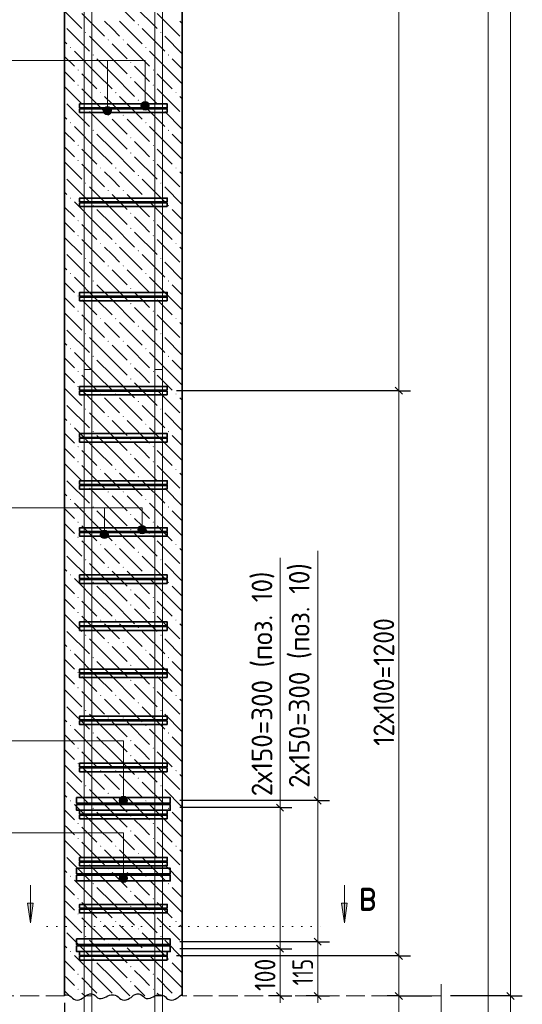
# Model space of a CAD drawing. Header units: millimetres. Extents: x 0 to 59400, y 0 to 42000.
# Tile 3 of 29: x 5811 to 11150, y 5406 to 15861. Entities that reach past the tile are written whole.
import ezdxf

# ---------------------------------------------------------------- set-up
doc = ezdxf.new("R2010")
doc.units = ezdxf.units.MM
for name, pattern in [('______2', [270, 200, -70]), ('______5', [1100, 800, -100, 100, -100]), ('______9', [100, 0, -100])]:
    doc.linetypes.add(name, pattern=pattern)
for name, color, linetype, lineweight in [('S1 Продольная арматура', 52, 'Continuous', 25), ('S2 ДОП Продольная арматура', 52, 'Continuous', 25), ('Standard', 7, 'Continuous', 25), ('ЖБ Перекрытие верхний уровень', 7, 'Continuous', 18), ('Позиционная метка линия выноска', 7, 'Continuous', 13), ('Примечания', 7, 'Continuous', 13), ('Размерная выноска', 7, 'Continuous', 13), ('Размерная линия_ общее', 7, 'Continuous', 13), ('Узлы символ', 7, 'Continuous', 25), ('Хомут', 52, 'Continuous', 25)]:
    doc.layers.add(name, color=color, linetype=linetype, lineweight=lineweight)
doc.layers.add('ЖБ Пилон', color=7, linetype='______2', lineweight=13, true_color=0xa0a0a0)
doc.layers.add('Оси', color=7, linetype='______5', lineweight=13, true_color=0x656565)
doc.styles.add('ISOCPEUR', font='txt')

msp = doc.modelspace()

# ---------------------------------------------------------------- hatches: boundary and pattern name
at = {"layer": 'ЖБ Пилон', "linetype": 'Continuous', "lineweight": 18, "transparency": 33554687}
for points in [[(7065, 15806), (7072, 15813), (7078, 15806), (7072, 15800)], [(6505, 15726), (6512, 15733), (6518, 15726), (6512, 15720)], [(7305, 15726), (7312, 15733), (7318, 15726), (7312, 15720)], [(6745, 15646), (6752, 15653), (6758, 15646), (6752, 15640)], [(6905, 15646), (6912, 15653), (6918, 15646), (6912, 15640)], [(6345, 15566), (6352, 15573), (6358, 15566), (6352, 15560)], [(6585, 15486), (6592, 15493), (6598, 15486), (6592, 15480)], [(7145, 15566), (7152, 15573), (7158, 15566), (7152, 15560)], [(7385, 15486), (7392, 15493), (7398, 15486), (7392, 15480)], [(6985, 15406), (6992, 15413), (6998, 15406), (6992, 15400)], [(6425, 15326), (6432, 15333), (6438, 15326), (6432, 15320)], [(7225, 15326), (7232, 15333), (7238, 15326), (7232, 15320)], [(6425, 15166), (6432, 15173), (6438, 15166), (6432, 15160)], [(6985, 15246), (6992, 15253), (6998, 15246), (6992, 15240)], [(7225, 15166), (7232, 15173), (7238, 15166), (7232, 15160)], [(6665, 15086), (6672, 15093), (6678, 15086), (6672, 15080)], [(6825, 15086), (6832, 15093), (6838, 15086), (6832, 15080)], [(7465, 15086), (7472, 15093), (7478, 15086), (7472, 15080)], [(7065, 15006), (7072, 15013), (7078, 15006), (7072, 15000)], [(6505, 14926), (6512, 14933), (6518, 14926), (6512, 14920)], [(6745, 14846), (6752, 14853), (6758, 14846), (6752, 14840)], [(6905, 14846), (6912, 14853), (6918, 14846), (6912, 14840)], [(7305, 14926), (7312, 14933), (7318, 14926), (7312, 14920)], [(6345, 14766), (6352, 14773), (6358, 14766), (6352, 14760)], [(7145, 14766), (7152, 14773), (7158, 14766), (7152, 14760)], [(6585, 14686), (6592, 14693), (6598, 14686), (6592, 14680)], [(7385, 14686), (7392, 14693), (7398, 14686), (7392, 14680)], [(6425, 14526), (6432, 14533), (6438, 14526), (6432, 14520)], [(6985, 14606), (6992, 14613), (6998, 14606), (6992, 14600)], [(7225, 14526), (7232, 14533), (7238, 14526), (7232, 14520)], [(6985, 14446), (6992, 14453), (6998, 14446), (6992, 14440)], [(6425, 14366), (6432, 14373), (6438, 14366), (6432, 14360)], [(7225, 14366), (7232, 14373), (7238, 14366), (7232, 14360)], [(6665, 14286), (6672, 14293), (6678, 14286), (6672, 14280)], [(6825, 14286), (6832, 14293), (6838, 14286), (6832, 14280)], [(7465, 14286), (7472, 14293), (7478, 14286), (7472, 14280)], [(6505, 14126), (6512, 14133), (6518, 14126), (6512, 14120)], [(7065, 14206), (7072, 14213), (7078, 14206), (7072, 14200)], [(7305, 14126), (7312, 14133), (7318, 14126), (7312, 14120)], [(6745, 14046), (6752, 14053), (6758, 14046), (6752, 14040)], [(6905, 14046), (6912, 14053), (6918, 14046), (6912, 14040)], [(6345, 13966), (6352, 13973), (6358, 13966), (6352, 13960)], [(7145, 13966), (7152, 13973), (7158, 13966), (7152, 13960)], [(6585, 13886), (6592, 13893), (6598, 13886), (6592, 13880)], [(6985, 13806), (6992, 13813), (6998, 13806), (6992, 13800)], [(7385, 13886), (7392, 13893), (7398, 13886), (7392, 13880)], [(6425, 13726), (6432, 13733), (6438, 13726), (6432, 13720)], [(7225, 13726), (7232, 13733), (7238, 13726), (7232, 13720)], [(6985, 13646), (6992, 13653), (6998, 13646), (6992, 13640)], [(6425, 13566), (6432, 13573), (6438, 13566), (6432, 13560)], [(6665, 13486), (6672, 13493), (6678, 13486), (6672, 13480)], [(6825, 13486), (6832, 13493), (6838, 13486), (6832, 13480)], [(7225, 13566), (7232, 13573), (7238, 13566), (7232, 13560)], [(7465, 13486), (7472, 13493), (7478, 13486), (7472, 13480)], [(7065, 13406), (7072, 13413), (7078, 13406), (7072, 13400)], [(6505, 13326), (6512, 13333), (6518, 13326), (6512, 13320)], [(7305, 13326), (7312, 13333), (7318, 13326), (7312, 13320)], [(6745, 13246), (6752, 13253), (6758, 13246), (6752, 13240)], [(6905, 13246), (6912, 13253), (6918, 13246), (6912, 13240)], [(6345, 13166), (6352, 13173), (6358, 13166), (6352, 13160)], [(6585, 13086), (6592, 13093), (6598, 13086), (6592, 13080)], [(7145, 13166), (7152, 13173), (7158, 13166), (7152, 13160)], [(7385, 13086), (7392, 13093), (7398, 13086), (7392, 13080)], [(6985, 13006), (6992, 13013), (6998, 13006), (6992, 13000)], [(6425, 12926), (6432, 12933), (6438, 12926), (6432, 12920)], [(7225, 12926), (7232, 12933), (7238, 12926), (7232, 12920)], [(6425, 12766), (6432, 12773), (6438, 12766), (6432, 12760)], [(6985, 12846), (6992, 12853), (6998, 12846), (6992, 12840)], [(7225, 12766), (7232, 12773), (7238, 12766), (7232, 12760)], [(6665, 12686), (6672, 12693), (6678, 12686), (6672, 12680)], [(6825, 12686), (6832, 12693), (6838, 12686), (6832, 12680)], [(7465, 12686), (7472, 12693), (7478, 12686), (7472, 12680)], [(7065, 12606), (7072, 12613), (7078, 12606), (7072, 12600)], [(6505, 12526), (6512, 12533), (6518, 12526), (6512, 12520)], [(6745, 12446), (6752, 12453), (6758, 12446), (6752, 12440)], [(6905, 12446), (6912, 12453), (6918, 12446), (6912, 12440)], [(7305, 12526), (7312, 12533), (7318, 12526), (7312, 12520)], [(6345, 12366), (6352, 12373), (6358, 12366), (6352, 12360)], [(7145, 12366), (7152, 12373), (7158, 12366), (7152, 12360)], [(6585, 12286), (6592, 12293), (6598, 12286), (6592, 12280)], [(7385, 12286), (7392, 12293), (7398, 12286), (7392, 12280)], [(6425, 12126), (6432, 12133), (6438, 12126), (6432, 12120)], [(6985, 12206), (6992, 12213), (6998, 12206), (6992, 12200)], [(7225, 12126), (7232, 12133), (7238, 12126), (7232, 12120)], [(6985, 12046), (6992, 12053), (6998, 12046), (6992, 12040)], [(6425, 11966), (6432, 11973), (6438, 11966), (6432, 11960)], [(7225, 11966), (7232, 11973), (7238, 11966), (7232, 11960)], [(6665, 11886), (6672, 11893), (6678, 11886), (6672, 11880)], [(6825, 11886), (6832, 11893), (6838, 11886), (6832, 11880)], [(7465, 11886), (7472, 11893), (7478, 11886), (7472, 11880)], [(6505, 11726), (6512, 11733), (6518, 11726), (6512, 11720)], [(7065, 11806), (7072, 11813), (7078, 11806), (7072, 11800)], [(7305, 11726), (7312, 11733), (7318, 11726), (7312, 11720)], [(6745, 11646), (6752, 11653), (6758, 11646), (6752, 11640)], [(6905, 11646), (6912, 11653), (6918, 11646), (6912, 11640)], [(6345, 11566), (6352, 11573), (6358, 11566), (6352, 11560)], [(7145, 11566), (7152, 11573), (7158, 11566), (7152, 11560)], [(6585, 11486), (6592, 11493), (6598, 11486), (6592, 11480)], [(6985, 11406), (6992, 11413), (6998, 11406), (6992, 11400)], [(7385, 11486), (7392, 11493), (7398, 11486), (7392, 11480)], [(6425, 11326), (6432, 11333), (6438, 11326), (6432, 11320)], [(7225, 11326), (7232, 11333), (7238, 11326), (7232, 11320)], [(6985, 11246), (6992, 11253), (6998, 11246), (6992, 11240)], [(6425, 11166), (6432, 11173), (6438, 11166), (6432, 11160)], [(6665, 11086), (6672, 11093), (6678, 11086), (6672, 11080)], [(6825, 11086), (6832, 11093), (6838, 11086), (6832, 11080)], [(7225, 11166), (7232, 11173), (7238, 11166), (7232, 11160)], [(7465, 11086), (7472, 11093), (7478, 11086), (7472, 11080)], [(7065, 11006), (7072, 11013), (7078, 11006), (7072, 11000)], [(6505, 10926), (6512, 10933), (6518, 10926), (6512, 10920)], [(7305, 10926), (7312, 10933), (7318, 10926), (7312, 10920)], [(6345, 10766), (6352, 10773), (6358, 10766), (6352, 10760)], [(6745, 10846), (6752, 10853), (6758, 10846), (6752, 10840)], [(6905, 10846), (6912, 10853), (6918, 10846), (6912, 10840)], [(7145, 10766), (7152, 10773), (7158, 10766), (7152, 10760)], [(6585, 10686), (6592, 10693), (6598, 10686), (6592, 10680)], [(7385, 10686), (7392, 10693), (7398, 10686), (7392, 10680)], [(6985, 10606), (6992, 10613), (6998, 10606), (6992, 10600)], [(6425, 10526), (6432, 10533), (6438, 10526), (6432, 10520)], [(7225, 10526), (7232, 10533), (7238, 10526), (7232, 10520)], [(6425, 10366), (6432, 10373), (6438, 10366), (6432, 10360)], [(6985, 10446), (6992, 10453), (6998, 10446), (6992, 10440)], [(7225, 10366), (7232, 10373), (7238, 10366), (7232, 10360)], [(6665, 10286), (6672, 10293), (6678, 10286), (6672, 10280)], [(6825, 10286), (6832, 10293), (6838, 10286), (6832, 10280)], [(7465, 10286), (7472, 10293), (7478, 10286), (7472, 10280)], [(7065, 10206), (7072, 10213), (7078, 10206), (7072, 10200)], [(6505, 10126), (6512, 10133), (6518, 10126), (6512, 10120)], [(6745, 10046), (6752, 10053), (6758, 10046), (6752, 10040)], [(6905, 10046), (6912, 10053), (6918, 10046), (6912, 10040)], [(7305, 10126), (7312, 10133), (7318, 10126), (7312, 10120)], [(6345, 9966), (6352, 9973), (6358, 9966), (6352, 9960)], [(7145, 9966), (7152, 9973), (7158, 9966), (7152, 9960)], [(6585, 9886), (6592, 9893), (6598, 9886), (6592, 9880)], [(7385, 9886), (7392, 9893), (7398, 9886), (7392, 9880)], [(6425, 9726), (6432, 9733), (6438, 9726), (6432, 9720)], [(6985, 9806), (6992, 9813), (6998, 9806), (6992, 9800)], [(7225, 9726), (7232, 9733), (7238, 9726), (7232, 9720)], [(6985, 9646), (6992, 9653), (6998, 9646), (6992, 9640)], [(6425, 9566), (6432, 9573), (6438, 9566), (6432, 9560)], [(7225, 9566), (7232, 9573), (7238, 9566), (7232, 9560)], [(6665, 9486), (6672, 9493), (6678, 9486), (6672, 9480)], [(6825, 9486), (6832, 9493), (6838, 9486), (6832, 9480)], [(7065, 9406), (7072, 9413), (7078, 9406), (7072, 9400)], [(7465, 9486), (7472, 9493), (7478, 9486), (7472, 9480)], [(6505, 9326), (6512, 9333), (6518, 9326), (6512, 9320)], [(7305, 9326), (7312, 9333), (7318, 9326), (7312, 9320)], [(6745, 9246), (6752, 9253), (6758, 9246), (6752, 9240)], [(6905, 9246), (6912, 9253), (6918, 9246), (6912, 9240)], [(6345, 9166), (6352, 9173), (6358, 9166), (6352, 9160)], [(7145, 9166), (7152, 9173), (7158, 9166), (7152, 9160)], [(6585, 9086), (6592, 9093), (6598, 9086), (6592, 9080)], [(6985, 9006), (6992, 9013), (6998, 9006), (6992, 9000)], [(7385, 9086), (7392, 9093), (7398, 9086), (7392, 9080)], [(6425, 8926), (6432, 8933), (6438, 8926), (6432, 8920)], [(7225, 8926), (7232, 8933), (7238, 8926), (7232, 8920)], [(6985, 8846), (6992, 8853), (6998, 8846), (6992, 8840)], [(6425, 8766), (6432, 8773), (6438, 8766), (6432, 8760)], [(6665, 8686), (6672, 8693), (6678, 8686), (6672, 8680)], [(6825, 8686), (6832, 8693), (6838, 8686), (6832, 8680)], [(7225, 8766), (7232, 8773), (7238, 8766), (7232, 8760)], [(7465, 8686), (7472, 8693), (7478, 8686), (7472, 8680)], [(7065, 8606), (7072, 8613), (7078, 8606), (7072, 8600)], [(6505, 8526), (6512, 8533), (6518, 8526), (6512, 8520)], [(7305, 8526), (7312, 8533), (7318, 8526), (7312, 8520)], [(6345, 8366), (6352, 8373), (6358, 8366), (6352, 8360)], [(6745, 8446), (6752, 8453), (6758, 8446), (6752, 8440)], [(6905, 8446), (6912, 8453), (6918, 8446), (6912, 8440)], [(7145, 8366), (7152, 8373), (7158, 8366), (7152, 8360)], [(6585, 8286), (6592, 8293), (6598, 8286), (6592, 8280)], [(7385, 8286), (7392, 8293), (7398, 8286), (7392, 8280)], [(6985, 8206), (6992, 8213), (6998, 8206), (6992, 8200)], [(6425, 8126), (6432, 8133), (6438, 8126), (6432, 8120)], [(6985, 8046), (6992, 8053), (6998, 8046), (6992, 8040)], [(7225, 8126), (7232, 8133), (7238, 8126), (7232, 8120)], [(6425, 7966), (6432, 7973), (6438, 7966), (6432, 7960)], [(7225, 7966), (7232, 7973), (7238, 7966), (7232, 7960)], [(6665, 7886), (6672, 7893), (6678, 7886), (6672, 7880)], [(6825, 7886), (6832, 7893), (6838, 7886), (6832, 7880)], [(7465, 7886), (7472, 7893), (7478, 7886), (7472, 7880)], [(7065, 7806), (7072, 7813), (7078, 7806), (7072, 7800)], [(6505, 7726), (6512, 7733), (6518, 7726), (6512, 7720)], [(6745, 7646), (6752, 7653), (6758, 7646), (6752, 7640)], [(6905, 7646), (6912, 7653), (6918, 7646), (6912, 7640)], [(7305, 7726), (7312, 7733), (7318, 7726), (7312, 7720)], [(6345, 7566), (6352, 7573), (6358, 7566), (6352, 7560)], [(7145, 7566), (7152, 7573), (7158, 7566), (7152, 7560)], [(6585, 7486), (6592, 7493), (6598, 7486), (6592, 7480)], [(7385, 7486), (7392, 7493), (7398, 7486), (7392, 7480)], [(6425, 7326), (6432, 7333), (6438, 7326), (6432, 7320)], [(6985, 7406), (6992, 7413), (6998, 7406), (6992, 7400)], [(7225, 7326), (7232, 7333), (7238, 7326), (7232, 7320)], [(6985, 7246), (6992, 7253), (6998, 7246), (6992, 7240)], [(6425, 7166), (6432, 7173), (6438, 7166), (6432, 7160)], [(7225, 7166), (7232, 7173), (7238, 7166), (7232, 7160)], [(6665, 7086), (6672, 7093), (6678, 7086), (6672, 7080)], [(6825, 7086), (6832, 7093), (6838, 7086), (6832, 7080)], [(7065, 7006), (7072, 7013), (7078, 7006), (7072, 7000)], [(7465, 7086), (7472, 7093), (7478, 7086), (7472, 7080)], [(6505, 6926), (6512, 6933), (6518, 6926), (6512, 6920)], [(7305, 6926), (7312, 6933), (7318, 6926), (7312, 6920)], [(6745, 6846), (6752, 6853), (6758, 6846), (6752, 6840)], [(6905, 6846), (6912, 6853), (6918, 6846), (6912, 6840)], [(6345, 6766), (6352, 6773), (6358, 6766), (6352, 6760)], [(6585, 6686), (6592, 6693), (6598, 6686), (6592, 6680)], [(7145, 6766), (7152, 6773), (7158, 6766), (7152, 6760)], [(7385, 6686), (7392, 6693), (7398, 6686), (7392, 6680)], [(6985, 6606), (6992, 6613), (6998, 6606), (6992, 6600)], [(6425, 6526), (6432, 6533), (6438, 6526), (6432, 6520)], [(7225, 6526), (7232, 6533), (7238, 6526), (7232, 6520)], [(6985, 6446), (6992, 6453), (6998, 6446), (6992, 6440)], [(6425, 6366), (6432, 6373), (6438, 6366), (6432, 6360)], [(6665, 6286), (6672, 6293), (6678, 6286), (6672, 6280)], [(6825, 6286), (6832, 6293), (6838, 6286), (6832, 6280)], [(7225, 6366), (7232, 6373), (7238, 6366), (7232, 6360)], [(7465, 6286), (7472, 6293), (7478, 6286), (7472, 6280)], [(7065, 6206), (7072, 6213), (7078, 6206), (7072, 6200)], [(6505, 6126), (6512, 6133), (6518, 6126), (6512, 6120)], [(7305, 6126), (7312, 6133), (7318, 6126), (7312, 6120)], [(6345, 5966), (6352, 5973), (6358, 5966), (6352, 5960)], [(6745, 6046), (6752, 6053), (6758, 6046), (6752, 6040)], [(6905, 6046), (6912, 6053), (6918, 6046), (6912, 6040)], [(7145, 5966), (7152, 5973), (7158, 5966), (7152, 5960)], [(6585, 5886), (6592, 5893), (6598, 5886), (6592, 5880)], [(7385, 5886), (7392, 5893), (7398, 5886), (7392, 5880)], [(6985, 5806), (6992, 5813), (6998, 5806), (6992, 5800)], [(6425, 5726), (6432, 5733), (6438, 5726), (6432, 5720)], [(6985, 5646), (6992, 5653), (6998, 5646), (6992, 5640)], [(7225, 5726), (7232, 5733), (7238, 5726), (7232, 5720)], [(6425, 5566), (6432, 5573), (6438, 5566), (6432, 5560)], [(7225, 5566), (7232, 5573), (7238, 5566), (7232, 5560)]]:
    msp.add_hatch(color=7, dxfattribs=at).paths.add_polyline_path(points, flags=16)
at = {"layer": 'Позиционная метка линия выноска', "linetype": 'Continuous', "lineweight": 13, "transparency": 33554687}
for points in [[(7182, 14968), (7104, 14968), (7098, 14946)], [(7182, 14968), (7098, 14946), (7188, 14946)], [(7166, 14985), (7121, 14985), (7104, 14968)], [(7166, 14985), (7104, 14968), (7182, 14968)], [(7121, 14985), (7166, 14985), (7143, 14991)], [(6782, 14918), (6704, 14918), (6698, 14896)], [(6782, 14918), (6698, 14896), (6788, 14896)], [(6788, 14896), (6698, 14896), (6704, 14873)], [(6766, 14935), (6721, 14935), (6704, 14918)], [(6766, 14935), (6704, 14918), (6782, 14918)], [(6788, 14896), (6704, 14873), (6782, 14873)], [(6782, 14873), (6704, 14873), (6721, 14857)], [(6721, 14935), (6766, 14935), (6743, 14941)], [(6782, 14873), (6721, 14857), (6766, 14857)], [(6766, 14857), (6721, 14857), (6743, 14851)], [(7188, 14946), (7098, 14946), (7104, 14923)], [(7188, 14946), (7104, 14923), (7182, 14923)], [(7182, 14923), (7104, 14923), (7121, 14907)], [(7182, 14923), (7121, 14907), (7166, 14907)], [(7166, 14907), (7121, 14907), (7143, 14901)], [(7150, 10468), (7073, 10468), (7066, 10446)], [(7150, 10468), (7066, 10446), (7156, 10446)], [(7134, 10485), (7089, 10485), (7073, 10468)], [(7134, 10485), (7073, 10468), (7150, 10468)], [(7089, 10485), (7134, 10485), (7111, 10491)], [(6750, 10418), (6673, 10418), (6666, 10396)], [(6750, 10418), (6666, 10396), (6756, 10396)], [(6756, 10396), (6666, 10396), (6673, 10373)], [(6734, 10435), (6689, 10435), (6673, 10418)], [(6734, 10435), (6673, 10418), (6750, 10418)], [(6756, 10396), (6673, 10373), (6750, 10373)], [(6750, 10373), (6673, 10373), (6689, 10357)], [(6689, 10435), (6734, 10435), (6711, 10441)], [(6750, 10373), (6689, 10357), (6734, 10357)], [(6734, 10357), (6689, 10357), (6711, 10351)], [(7156, 10446), (7066, 10446), (7073, 10423)], [(7156, 10446), (7073, 10423), (7150, 10423)], [(7150, 10423), (7073, 10423), (7089, 10407)], [(7150, 10423), (7089, 10407), (7134, 10407)], [(7134, 10407), (7089, 10407), (7111, 10401)], [(6952, 7593), (6874, 7593), (6868, 7571)], [(6952, 7593), (6868, 7571), (6958, 7571)], [(6958, 7571), (6868, 7571), (6874, 7548)], [(6936, 7610), (6891, 7610), (6874, 7593)], [(6936, 7610), (6874, 7593), (6952, 7593)], [(6958, 7571), (6874, 7548), (6952, 7548)], [(6952, 7548), (6874, 7548), (6891, 7532)], [(6891, 7610), (6936, 7610), (6913, 7616)], [(6952, 7548), (6891, 7532), (6936, 7532)], [(6936, 7532), (6891, 7532), (6913, 7526)], [(6952, 6768), (6874, 6768), (6868, 6746)], [(6952, 6768), (6868, 6746), (6958, 6746)], [(6958, 6746), (6868, 6746), (6874, 6723)], [(6936, 6785), (6891, 6785), (6874, 6768)], [(6936, 6785), (6874, 6768), (6952, 6768)], [(6958, 6746), (6874, 6723), (6952, 6723)], [(6952, 6723), (6874, 6723), (6891, 6707)], [(6891, 6785), (6936, 6785), (6913, 6791)], [(6952, 6723), (6891, 6707), (6936, 6707)], [(6936, 6707), (6891, 6707), (6913, 6701)]]:
    msp.add_hatch(color=7, dxfattribs=at).paths.add_polyline_path(points)
at = {"layer": 'Узлы символ', "linetype": 'Continuous', "lineweight": 13, "transparency": 33554687}
for points in [[(5956, 6480), (5926, 6270), (5896, 6480)], [(9291, 6480), (9261, 6270), (9231, 6480)]]:
    msp.add_hatch(color=7, dxfattribs=at).paths.add_polyline_path(points, flags=16)

# ---------------------------------------------------------------- linework, layer by layer
at = {"layer": 'S1 Продольная арматура', "color": 7, "linetype": 'Continuous', "lineweight": 18, "transparency": 33554687}
for points in [[(7248, 5496), (7248, 36921), (3748, 36921), (3748, 37001), (7328, 37001), (7328, 5496), (7248, 5496)], [(7248, 5496), (7248, 36921), (3748, 36921), (3748, 37001), (7328, 37001), (7328, 5496), (7248, 5496)], [(7248, 5496), (7248, 36921), (3748, 36921), (3748, 37001), (7328, 37001), (7328, 5496), (7248, 5496)], [(7248, 5496), (7248, 36921), (3748, 36921), (3748, 37001), (7328, 37001), (7328, 5496), (7248, 5496)], [(6498, 5496), (6498, 37001), (10078, 37001), (10078, 36921), (6578, 36921), (6578, 5496), (6498, 5496)], [(6498, 5496), (6498, 37001), (10078, 37001), (10078, 36921), (6578, 36921), (6578, 5496), (6498, 5496)], [(6498, 5496), (6498, 37001), (10078, 37001), (10078, 36921), (6578, 36921), (6578, 5496), (6498, 5496)], [(6498, 5496), (6498, 37001), (10078, 37001), (10078, 36921), (6578, 36921), (6578, 5496), (6498, 5496)], [(6498, 3456), (6498, 12146), (6578, 12146), (6578, 3456), (6498, 3456)], [(6498, 3456), (6498, 12146), (6578, 12146), (6578, 3456), (6498, 3456)], [(6498, 3456), (6498, 12146), (6578, 12146), (6578, 3456), (6498, 3456)], [(6498, 3456), (6498, 12146), (6578, 12146), (6578, 3456), (6498, 3456)], [(7248, 3456), (7248, 12146), (7328, 12146), (7328, 3456), (7248, 3456)], [(7248, 3456), (7248, 12146), (7328, 12146), (7328, 3456), (7248, 3456)], [(7248, 3456), (7248, 12146), (7328, 12146), (7328, 3456), (7248, 3456)], [(7248, 3456), (7248, 12146), (7328, 12146), (7328, 3456), (7248, 3456)]]:
    msp.add_lwpolyline(points, dxfattribs=at)
at = {"layer": 'S2 ДОП Продольная арматура', "color": 7, "linetype": 'Continuous', "lineweight": 35, "transparency": 33554687}
for points in [[(6416, 7601), (7411, 7601), (7411, 7541), (6416, 7541), (6416, 7601)], [(6416, 7526), (7411, 7526), (7411, 7466), (6416, 7466), (6416, 7526)], [(6416, 6851), (7411, 6851), (7411, 6791), (6416, 6791), (6416, 6851)], [(6416, 6776), (7411, 6776), (7411, 6716), (6416, 6716), (6416, 6776)], [(6416, 6101), (7411, 6101), (7411, 6041), (6416, 6041), (6416, 6101)], [(6416, 6026), (7411, 6026), (7411, 5966), (6416, 5966), (6416, 6026)]]:
    msp.add_lwpolyline(points, dxfattribs=at)
at = {"layer": 'Standard', "color": 251, "linetype": 'Continuous', "lineweight": 13, "true_color": 0x656565, "transparency": 33554687}
for p, q in [((8978, 7571), (8978, 7646)), ((8578, 7496), (8578, 7571)), ((8978, 7571), (8978, 6071)), ((8578, 5996), (8578, 7496)), ((8978, 6071), (8978, 5496)), ((8578, 5496), (8578, 5996)), ((8578, 5496), (8578, 5421)), ((8978, 5496), (8978, 5421))]:
    msp.add_line(p, q, dxfattribs=at)
at = {"layer": 'Standard', "color": 251, "linetype": 'Continuous', "lineweight": 25, "true_color": 0x656565, "transparency": 33554687}
for p, q in [((8615, 7458), (8540, 7533)), ((8940, 7608), (9015, 7533)), ((8940, 6108), (9015, 6033)), ((8615, 5958), (8540, 6033)), ((8615, 5458), (8540, 5533)), ((8940, 5533), (9015, 5458))]:
    msp.add_line(p, q, dxfattribs=at)
at = {"layer": 'Standard', "color": 251, "linetype": 'Continuous', "lineweight": -3, "true_color": 0x656565, "transparency": 33554687}
for p, q in [((8978, 7571), (8853, 7571)), ((8978, 7571), (9103, 7571)), ((8578, 7496), (8453, 7496)), ((8578, 7496), (8703, 7496)), ((8978, 6071), (8853, 6071)), ((8978, 6071), (9103, 6071)), ((8578, 5996), (8453, 5996)), ((8578, 5996), (8703, 5996)), ((8578, 5496), (8453, 5496)), ((8578, 5496), (8703, 5496)), ((8578, 5496), (8578, 5496)), ((8978, 5496), (8853, 5496)), ((8978, 5496), (9103, 5496)), ((8978, 5496), (9032, 5496))]:
    msp.add_line(p, q, dxfattribs=at)
at = {"layer": 'Standard', "color": 254, "linetype": 'Continuous', "lineweight": 13, "true_color": 0xc4c4ff, "transparency": 33554687}
msp.add_lwpolyline([(3038, 2996), (10788, 2996), (10788, 40780), (3038, 40780), (3038, 2996)], dxfattribs=at)
at = {"layer": 'Standard', "color": 251, "linetype": 'Continuous', "lineweight": -3, "true_color": 0x656565, "transparency": 33554687}
for points in [[(8978, 7571), (8967, 7571), (8967, 7571), (7511, 7571)], [(8578, 7496), (8570, 7496), (8570, 7496), (7511, 7496)], [(8978, 6071), (8962, 6071), (8962, 6071), (7511, 6071)], [(8578, 5996), (8563, 5996), (8563, 5996), (7511, 5996)]]:
    msp.add_lwpolyline(points, dxfattribs=at)
at = {"layer": 'ЖБ Перекрытие верхний уровень', "color": 7, "linetype": '______2', "lineweight": 18, "transparency": 33554687}
for p, q in [((6288, 5496), (3538, 5496)), ((10288, 5496), (7538, 5496))]:
    msp.add_line(p, q, dxfattribs=at)
at = {"layer": 'ЖБ Пилон', "color": 7, "linetype": 'Continuous', "lineweight": 35, "transparency": 33554687}
for p, q in [((6288, 36196), (6288, 5496)), ((7538, 5496), (7538, 36196))]:
    msp.add_line(p, q, dxfattribs=at)
at = {"layer": 'ЖБ Пилон', "color": 9, "linetype": 'Continuous', "lineweight": 18, "true_color": 0xc7c7c7, "transparency": 33554687}
for p, q in [((6792, 16086), (7032, 15846)), ((7032, 16006), (7272, 15766)), ((6288, 15950), (6472, 15766)), ((6472, 15926), (6712, 15686)), ((7272, 15926), (7512, 15686)), ((6792, 15766), (6712, 15846)), ((6872, 15846), (7112, 15606)), ((7538, 15820), (7512, 15846)), ((6312, 15766), (6552, 15526)), ((6792, 15446), (6552, 15686)), ((6872, 15686), (6792, 15766)), ((7112, 15766), (7352, 15526)), ((7538, 15500), (7352, 15686)), ((6288, 15630), (6312, 15606)), ((6792, 15606), (6952, 15446)), ((6952, 15606), (7192, 15366)), ((6632, 15286), (6392, 15526)), ((7432, 15286), (7192, 15526)), ((6288, 15470), (6392, 15366)), ((6632, 15446), (6792, 15286)), ((6792, 15446), (6952, 15286)), ((7432, 15446), (7538, 15340)), ((6312, 15286), (6288, 15310)), ((6392, 15206), (6312, 15286)), ((6472, 15286), (6632, 15126)), ((6632, 15286), (6792, 15126)), ((6792, 15286), (7032, 15046)), ((7112, 15286), (7032, 15366)), ((7192, 15206), (7112, 15286)), ((7272, 15286), (7432, 15126)), ((7432, 15286), (7538, 15180)), ((7032, 15206), (7272, 14966)), ((6288, 15150), (6472, 14966)), ((6472, 15126), (6712, 14886)), ((7272, 15126), (7512, 14886)), ((6312, 14966), (6552, 14726)), ((6792, 14966), (6712, 15046)), ((6872, 14886), (6792, 14966)), ((6872, 15046), (7112, 14806)), ((7112, 14966), (7352, 14726)), ((7538, 15020), (7512, 15046)), ((6792, 14646), (6552, 14886)), ((7538, 14700), (7352, 14886)), ((6288, 14830), (6312, 14806)), ((6792, 14806), (6952, 14646)), ((6952, 14806), (7192, 14566)), ((6288, 14670), (6392, 14566)), ((6632, 14486), (6392, 14726)), ((6632, 14646), (6792, 14486)), ((6792, 14646), (6952, 14486)), ((7432, 14486), (7192, 14726)), ((7432, 14646), (7538, 14540)), ((7112, 14486), (7032, 14566)), ((6312, 14486), (6288, 14510)), ((6392, 14406), (6312, 14486)), ((6472, 14486), (6632, 14326)), ((6632, 14486), (6792, 14326)), ((6792, 14486), (7032, 14246)), ((7192, 14406), (7112, 14486)), ((7272, 14486), (7432, 14326)), ((7432, 14486), (7538, 14380)), ((6288, 14350), (6472, 14166)), ((6472, 14326), (6712, 14086)), ((7032, 14406), (7272, 14166)), ((7272, 14326), (7512, 14086)), ((6792, 14166), (6712, 14246)), ((6872, 14246), (7112, 14006)), ((7538, 14220), (7512, 14246)), ((6312, 14166), (6552, 13926)), ((6872, 14086), (6792, 14166)), ((7112, 14166), (7352, 13926)), ((6288, 14030), (6312, 14006)), ((6792, 13846), (6552, 14086)), ((7538, 13900), (7352, 14086)), ((6632, 13686), (6392, 13926)), ((6792, 14006), (6952, 13846)), ((6952, 14006), (7192, 13766)), ((7432, 13686), (7192, 13926)), ((6288, 13870), (6392, 13766)), ((6632, 13846), (6792, 13686)), ((6792, 13846), (6952, 13686)), ((7432, 13846), (7538, 13740)), ((6312, 13686), (6288, 13710)), ((7112, 13686), (7032, 13766)), ((6392, 13606), (6312, 13686)), ((6472, 13686), (6632, 13526)), ((6632, 13686), (6792, 13526)), ((6792, 13686), (7032, 13446)), ((7032, 13606), (7272, 13366)), ((7192, 13606), (7112, 13686)), ((7272, 13686), (7432, 13526)), ((7432, 13686), (7538, 13580)), ((6288, 13550), (6472, 13366)), ((6472, 13526), (6712, 13286)), ((7272, 13526), (7512, 13286)), ((6792, 13366), (6712, 13446)), ((6872, 13446), (7112, 13206)), ((7538, 13420), (7512, 13446)), ((6312, 13366), (6552, 13126)), ((6792, 13046), (6552, 13286)), ((6872, 13286), (6792, 13366)), ((7112, 13366), (7352, 13126)), ((7538, 13100), (7352, 13286)), ((6288, 13230), (6312, 13206)), ((6792, 13206), (6952, 13046)), ((6952, 13206), (7192, 12966)), ((6288, 13070), (6392, 12966)), ((6632, 12886), (6392, 13126)), ((7432, 12886), (7192, 13126)), ((6632, 13046), (6792, 12886)), ((6792, 13046), (6952, 12886)), ((7112, 12886), (7032, 12966)), ((7432, 13046), (7538, 12940)), ((6312, 12886), (6288, 12910)), ((6392, 12806), (6312, 12886)), ((6472, 12886), (6632, 12726)), ((6632, 12886), (6792, 12726)), ((6792, 12886), (7032, 12646)), ((7192, 12806), (7112, 12886)), ((7272, 12886), (7432, 12726)), ((7432, 12886), (7538, 12780)), ((7032, 12806), (7272, 12566)), ((6288, 12750), (6472, 12566)), ((6472, 12726), (6712, 12486)), ((7272, 12726), (7512, 12486)), ((6312, 12566), (6552, 12326)), ((6792, 12566), (6712, 12646)), ((6872, 12486), (6792, 12566)), ((6872, 12646), (7112, 12406)), ((7112, 12566), (7352, 12326)), ((7538, 12620), (7512, 12646)), ((6792, 12246), (6552, 12486)), ((7538, 12300), (7352, 12486)), ((6288, 12430), (6312, 12406)), ((6792, 12406), (6952, 12246)), ((6952, 12406), (7192, 12166)), ((6288, 12270), (6392, 12166)), ((6632, 12086), (6392, 12326)), ((6632, 12246), (6792, 12086)), ((6792, 12246), (6952, 12086)), ((7432, 12086), (7192, 12326)), ((7432, 12246), (7538, 12140)), ((7112, 12086), (7032, 12166)), ((6312, 12086), (6288, 12110)), ((6392, 12006), (6312, 12086)), ((6472, 12086), (6632, 11926)), ((6632, 12086), (6792, 11926)), ((6792, 12086), (7032, 11846)), ((7192, 12006), (7112, 12086)), ((7272, 12086), (7432, 11926)), ((7432, 12086), (7538, 11980)), ((6288, 11950), (6472, 11766)), ((6472, 11926), (6712, 11686)), ((7032, 12006), (7272, 11766)), ((7272, 11926), (7512, 11686)), ((6792, 11766), (6712, 11846)), ((6872, 11846), (7112, 11606)), ((7538, 11820), (7512, 11846)), ((6312, 11766), (6552, 11526)), ((6872, 11686), (6792, 11766)), ((7112, 11766), (7352, 11526)), ((6288, 11630), (6312, 11606)), ((6792, 11446), (6552, 11686)), ((6792, 11606), (6952, 11446)), ((6952, 11606), (7192, 11366)), ((7538, 11500), (7352, 11686)), ((6632, 11286), (6392, 11526)), ((7432, 11286), (7192, 11526)), ((6288, 11470), (6392, 11366)), ((6632, 11446), (6792, 11286)), ((6792, 11446), (6952, 11286)), ((7432, 11446), (7538, 11340)), ((6312, 11286), (6288, 11310)), ((7112, 11286), (7032, 11366)), ((6392, 11206), (6312, 11286)), ((6472, 11286), (6632, 11126)), ((6632, 11286), (6792, 11126)), ((6792, 11286), (7032, 11046)), ((7032, 11206), (7272, 10966)), ((7192, 11206), (7112, 11286)), ((7272, 11286), (7432, 11126)), ((7432, 11286), (7538, 11180)), ((6288, 11150), (6472, 10966)), ((6472, 11126), (6712, 10886)), ((7272, 11126), (7512, 10886)), ((6792, 10966), (6712, 11046)), ((6872, 11046), (7112, 10806)), ((7538, 11020), (7512, 11046)), ((6312, 10966), (6552, 10726)), ((6792, 10646), (6552, 10886)), ((6872, 10886), (6792, 10966)), ((7112, 10966), (7352, 10726)), ((7538, 10700), (7352, 10886)), ((6288, 10830), (6312, 10806)), ((6792, 10806), (6952, 10646)), ((6952, 10806), (7192, 10566)), ((6288, 10670), (6392, 10566)), ((6632, 10486), (6392, 10726)), ((7432, 10486), (7192, 10726)), ((6632, 10646), (6792, 10486)), ((6792, 10646), (6952, 10486)), ((7112, 10486), (7032, 10566)), ((7432, 10646), (7538, 10540)), ((6312, 10486), (6288, 10510)), ((6392, 10406), (6312, 10486)), ((6472, 10486), (6632, 10326)), ((6632, 10486), (6792, 10326)), ((6792, 10486), (7032, 10246)), ((7192, 10406), (7112, 10486)), ((7272, 10486), (7432, 10326)), ((7432, 10486), (7538, 10380)), ((7032, 10406), (7272, 10166)), ((6288, 10350), (6472, 10166)), ((6472, 10326), (6712, 10086)), ((6792, 10166), (6712, 10246)), ((6872, 10246), (7112, 10006)), ((7272, 10326), (7512, 10086)), ((7538, 10220), (7512, 10246)), ((6312, 10166), (6552, 9926)), ((6872, 10086), (6792, 10166)), ((7112, 10166), (7352, 9926)), ((6792, 9846), (6552, 10086)), ((7538, 9900), (7352, 10086)), ((6288, 10030), (6312, 10006)), ((6792, 10006), (6952, 9846)), ((6952, 10006), (7192, 9766)), ((6288, 9870), (6392, 9766)), ((6632, 9686), (6392, 9926)), ((6632, 9846), (6792, 9686)), ((6792, 9846), (6952, 9686)), ((7432, 9686), (7192, 9926)), ((7432, 9846), (7538, 9740)), ((7112, 9686), (7032, 9766)), ((6312, 9686), (6288, 9710)), ((6392, 9606), (6312, 9686)), ((6472, 9686), (6632, 9526)), ((6632, 9686), (6792, 9526)), ((6792, 9686), (7032, 9446)), ((7192, 9606), (7112, 9686)), ((7272, 9686), (7432, 9526)), ((7432, 9686), (7538, 9580)), ((6288, 9550), (6472, 9366)), ((6472, 9526), (6712, 9286)), ((7032, 9606), (7272, 9366)), ((7272, 9526), (7512, 9286)), ((6792, 9366), (6712, 9446)), ((6872, 9446), (7112, 9206)), ((7538, 9420), (7512, 9446)), ((6312, 9366), (6552, 9126)), ((6872, 9286), (6792, 9366)), ((7112, 9366), (7352, 9126)), ((6288, 9230), (6312, 9206)), ((6792, 9046), (6552, 9286)), ((6792, 9206), (6952, 9046)), ((6952, 9206), (7192, 8966)), ((7538, 9100), (7352, 9286)), ((6632, 8886), (6392, 9126)), ((7432, 8886), (7192, 9126)), ((6288, 9070), (6392, 8966)), ((6632, 9046), (6792, 8886)), ((6792, 9046), (6952, 8886)), ((7432, 9046), (7538, 8940)), ((6312, 8886), (6288, 8910)), ((7112, 8886), (7032, 8966)), ((6392, 8806), (6312, 8886)), ((6472, 8886), (6632, 8726)), ((6632, 8886), (6792, 8726)), ((6792, 8886), (7032, 8646)), ((7032, 8806), (7272, 8566)), ((7192, 8806), (7112, 8886)), ((7272, 8886), (7432, 8726)), ((7432, 8886), (7538, 8780)), ((6288, 8750), (6472, 8566)), ((6472, 8726), (6712, 8486)), ((7272, 8726), (7512, 8486)), ((6792, 8566), (6712, 8646)), ((6872, 8646), (7112, 8406)), ((7538, 8620), (7512, 8646)), ((6312, 8566), (6552, 8326)), ((6792, 8246), (6552, 8486)), ((6872, 8486), (6792, 8566)), ((7112, 8566), (7352, 8326)), ((7538, 8300), (7352, 8486)), ((6288, 8430), (6312, 8406)), ((6792, 8406), (6952, 8246)), ((6952, 8406), (7192, 8166)), ((6288, 8270), (6392, 8166)), ((6632, 8086), (6392, 8326)), ((7432, 8086), (7192, 8326)), ((6632, 8246), (6792, 8086)), ((6792, 8246), (6952, 8086)), ((7112, 8086), (7032, 8166)), ((7432, 8246), (7538, 8140)), ((6312, 8086), (6288, 8110)), ((6392, 8006), (6312, 8086)), ((6472, 8086), (6632, 7926)), ((6632, 8086), (6792, 7926)), ((6792, 8086), (7032, 7846)), ((7192, 8006), (7112, 8086)), ((7272, 8086), (7432, 7926)), ((7432, 8086), (7538, 7980)), ((6288, 7950), (6472, 7766)), ((7032, 8006), (7272, 7766)), ((6472, 7926), (6712, 7686)), ((6792, 7766), (6712, 7846)), ((6872, 7846), (7112, 7606)), ((7272, 7926), (7512, 7686)), ((7538, 7820), (7512, 7846)), ((6312, 7766), (6552, 7526)), ((6872, 7686), (6792, 7766)), ((7112, 7766), (7352, 7526)), ((6792, 7446), (6552, 7686)), ((7538, 7500), (7352, 7686)), ((6288, 7630), (6312, 7606)), ((6792, 7606), (6952, 7446)), ((6952, 7606), (7192, 7366)), ((6288, 7470), (6392, 7366)), ((6632, 7286), (6392, 7526)), ((6632, 7446), (6792, 7286)), ((6792, 7446), (6952, 7286)), ((7432, 7286), (7192, 7526)), ((7432, 7446), (7538, 7340)), ((7112, 7286), (7032, 7366)), ((6312, 7286), (6288, 7310)), ((6392, 7206), (6312, 7286)), ((6472, 7286), (6632, 7126)), ((6632, 7286), (6792, 7126)), ((6792, 7286), (7032, 7046)), ((7192, 7206), (7112, 7286)), ((7272, 7286), (7432, 7126)), ((7432, 7286), (7538, 7180)), ((6288, 7150), (6472, 6966)), ((6472, 7126), (6712, 6886)), ((7032, 7206), (7272, 6966)), ((7272, 7126), (7512, 6886)), ((6792, 6966), (6712, 7046)), ((6872, 7046), (7112, 6806)), ((7538, 7020), (7512, 7046)), ((6312, 6966), (6552, 6726)), ((6872, 6886), (6792, 6966)), ((7112, 6966), (7352, 6726)), ((6288, 6830), (6312, 6806)), ((6792, 6646), (6552, 6886)), ((6792, 6806), (6952, 6646)), ((6952, 6806), (7192, 6566)), ((7538, 6700), (7352, 6886)), ((6632, 6486), (6392, 6726)), ((7432, 6486), (7192, 6726)), ((6288, 6670), (6392, 6566)), ((6632, 6646), (6792, 6486)), ((6792, 6646), (6952, 6486)), ((7432, 6646), (7538, 6540)), ((6312, 6486), (6288, 6510)), ((6392, 6406), (6312, 6486)), ((6472, 6486), (6632, 6326)), ((6632, 6486), (6792, 6326)), ((6792, 6486), (7032, 6246)), ((7112, 6486), (7032, 6566)), ((7192, 6406), (7112, 6486)), ((7272, 6486), (7432, 6326)), ((7432, 6486), (7538, 6380)), ((7032, 6406), (7272, 6166)), ((6288, 6350), (6472, 6166)), ((6472, 6326), (6712, 6086)), ((7272, 6326), (7512, 6086)), ((6792, 6166), (6712, 6246)), ((6872, 6246), (7112, 6006)), ((7538, 6220), (7512, 6246)), ((6312, 6166), (6552, 5926)), ((6792, 5846), (6552, 6086)), ((6872, 6086), (6792, 6166)), ((7112, 6166), (7352, 5926)), ((7538, 5900), (7352, 6086)), ((6288, 6030), (6312, 6006)), ((6792, 6006), (6952, 5846)), ((6952, 6006), (7192, 5766)), ((6288, 5870), (6392, 5766)), ((6632, 5686), (6392, 5926)), ((7432, 5686), (7192, 5926)), ((6632, 5846), (6792, 5686)), ((6792, 5846), (6952, 5686)), ((7112, 5686), (7032, 5766)), ((7432, 5846), (7538, 5740)), ((6312, 5686), (6288, 5710)), ((6392, 5606), (6312, 5686)), ((6472, 5686), (6632, 5526)), ((6632, 5686), (6792, 5526)), ((6792, 5686), (6982, 5496)), ((7192, 5606), (7112, 5686)), ((7272, 5686), (7432, 5526)), ((7432, 5686), (7538, 5580)), ((6288, 5550), (6342, 5496)), ((7032, 5606), (7142, 5496)), ((6472, 5526), (6502, 5496)), ((7272, 5526), (7302, 5496))]:
    msp.add_line(p, q, dxfattribs=at)
at = {"layer": 'Оси', "color": 8, "linetype": '______5', "lineweight": -3, "transparency": 33554687}
msp.add_line((6288, 6321), (6288, 2705), dxfattribs=at)
at = {"layer": 'Позиционная метка линия выноска', "color": 7, "linetype": 'Continuous', "lineweight": 13, "transparency": 33554687}
for p, q in [((7143, 14991), (7143, 14991)), ((6698, 14896), (6698, 14896)), ((6743, 14941), (6743, 14941)), ((6743, 14851), (6743, 14851)), ((6788, 14896), (6788, 14896)), ((7098, 14946), (7098, 14946)), ((7143, 14901), (7143, 14901)), ((7188, 14946), (7188, 14946)), ((7111, 10491), (7111, 10491)), ((6666, 10396), (6666, 10396)), ((6711, 10441), (6711, 10441)), ((6711, 10351), (6711, 10351)), ((6756, 10396), (6756, 10396)), ((7066, 10446), (7066, 10446)), ((7111, 10401), (7111, 10401)), ((7156, 10446), (7156, 10446)), ((6868, 7571), (6868, 7571)), ((6913, 7616), (6913, 7616)), ((6958, 7571), (6958, 7571)), ((6913, 7526), (6913, 7526)), ((6868, 6746), (6868, 6746)), ((6913, 6791), (6913, 6791)), ((6913, 6701), (6913, 6701)), ((6958, 6746), (6958, 6746))]:
    msp.add_line(p, q, dxfattribs=at)
for points in [[(3475, 15428), (6743, 15428), (6743, 14896)], [(4125, 15428), (7143, 15428), (7143, 14946)], [(3443, 10678), (6711, 10678), (6711, 10396)], [(4093, 10678), (7111, 10678), (7111, 10446)], [(3445, 8203), (6913, 8203), (6913, 7571)], [(3445, 7228), (6913, 7228), (6913, 6746)]]:
    msp.add_lwpolyline(points, dxfattribs=at)
for centre in [(7143, 14946), (6743, 14896), (7111, 10446), (6711, 10396), (6913, 7571), (6913, 6746)]:
    msp.add_circle(centre, 45, dxfattribs=at)
at = {"layer": 'Примечания', "color": 7, "linetype": 'Continuous', "lineweight": 13, "transparency": 33554687}
for p, q in [((10288, 5621), (10288, 4986)), ((9839, 5496), (9839, 5121))]:
    msp.add_line(p, q, dxfattribs=at)
at = {"layer": 'Примечания', "color": 7, "linetype": 'Continuous', "lineweight": 25, "transparency": 33554687}
for points in [[(6288, 5505), (6307, 5505), (6327, 5502), (6345, 5495), (6359, 5484), (6372, 5471), (6386, 5461), (6405, 5454), (6424, 5450), (6444, 5454), (6462, 5462), (6479, 5470), (6494, 5480), (6508, 5492), (6522, 5503), (6539, 5512), (6558, 5517), (6578, 5516), (6598, 5511), (6612, 5500), (6625, 5488), (6639, 5476), (6656, 5468), (6676, 5466), (6696, 5471), (6713, 5478), (6730, 5487), (6748, 5495), (6765, 5503), (6784, 5507), (6788, 5507)], [(6788, 5505), (6807, 5505), (6827, 5502), (6845, 5495), (6859, 5484), (6872, 5471), (6886, 5461), (6905, 5454), (6924, 5450), (6944, 5454), (6962, 5462), (6979, 5470), (6994, 5480), (7008, 5492), (7022, 5503), (7039, 5512), (7058, 5517), (7078, 5516), (7098, 5511), (7112, 5500), (7125, 5488), (7139, 5476), (7156, 5468), (7176, 5466), (7196, 5471), (7213, 5478), (7230, 5487), (7248, 5495), (7265, 5503), (7284, 5507), (7288, 5507)], [(7288, 5505), (7307, 5505), (7327, 5502), (7345, 5495), (7359, 5484), (7372, 5471), (7386, 5461), (7405, 5454), (7424, 5450), (7444, 5454), (7462, 5462), (7479, 5470), (7494, 5480), (7508, 5492), (7522, 5503), (7538, 5512)]]:
    msp.add_lwpolyline(points, dxfattribs=at)
at = {"layer": 'Размерная выноска', "color": 251, "linetype": 'Continuous', "lineweight": 13, "true_color": 0x656565, "transparency": 33554687}
for p, q in [((8578, 7496), (8578, 10146)), ((8978, 7571), (8978, 10221))]:
    msp.add_line(p, q, dxfattribs=at)
at = {"layer": 'Размерная линия_ общее', "color": 7, "linetype": 'Continuous', "lineweight": 13, "transparency": 33554687}
for p, q in [((11025, 36196), (11025, 5496)), ((9839, 11921), (9839, 35921)), ((9839, 5496), (9839, 5921)), ((9839, 5496), (9839, 5421)), ((11025, 5496), (11025, 4396))]:
    msp.add_line(p, q, dxfattribs=at)
at = {"layer": 'Размерная линия_ общее', "color": 253, "linetype": 'Continuous', "lineweight": -3, "true_color": 0xa0a0a0, "transparency": 33554687}
for p, q in [((9839, 11921), (9714, 11921)), ((9839, 11921), (9964, 11921)), ((9839, 5921), (9714, 5921)), ((9839, 5921), (9964, 5921)), ((9839, 5496), (9714, 5496)), ((9839, 5496), (9964, 5496)), ((9839, 5496), (10188, 5496)), ((11025, 5496), (10900, 5496)), ((11025, 5496), (11150, 5496))]:
    msp.add_line(p, q, dxfattribs=at)
at = {"layer": 'Размерная линия_ общее', "color": 7, "linetype": 'Continuous', "lineweight": 25, "transparency": 33554687}
for p, q in [((9876, 11883), (9801, 11958)), ((9876, 5883), (9801, 5958)), ((9876, 5458), (9801, 5533)), ((10987, 5533), (11062, 5458))]:
    msp.add_line(p, q, dxfattribs=at)
at = {"layer": 'Размерная линия_ общее', "color": 253, "linetype": 'Continuous', "lineweight": -3, "true_color": 0xa0a0a0, "transparency": 33554687}
for points in [[(9839, 11921), (9822, 11921), (9822, 11921), (9822, 11921), (9822, 11921), (7478, 11921)], [(9839, 5921), (9833, 5921), (9833, 5921), (9822, 5921), (9822, 5921), (9822, 5921), (9822, 5921), (9822, 5921), (9822, 5921), (7478, 5921)], [(11025, 5496), (11008, 5496), (11008, 5496), (10388, 5496)]]:
    msp.add_lwpolyline(points, dxfattribs=at)
at = {"layer": 'Размерная линия_ общее', "color": 7, "linetype": 'Continuous', "lineweight": 13, "transparency": 33554687}
msp.add_lwpolyline([(9839, 5921), (9839, 7986), (9839, 7986), (9839, 11921)], dxfattribs=at)
at = {"layer": 'Узлы символ', "color": 7, "linetype": 'Continuous', "lineweight": 13, "transparency": 33554687}
for p, q in [((5926, 6270), (5926, 6670)), ((9261, 6270), (9261, 6670)), ((5926, 6480), (5926, 6495)), ((9261, 6480), (9261, 6495)), ((5926, 6270), (5896, 6480)), ((5896, 6480), (5956, 6480)), ((5956, 6480), (5926, 6270)), ((9261, 6270), (9231, 6480)), ((9231, 6480), (9291, 6480)), ((9291, 6480), (9261, 6270)), ((5926, 6270), (5926, 6270)), ((5926, 6270), (5926, 6270)), ((5926, 6270), (5926, 6270)), ((9261, 6270), (9261, 6270)), ((9261, 6270), (9261, 6270)), ((9261, 6270), (9261, 6270))]:
    msp.add_line(p, q, dxfattribs=at)
at = {"layer": 'Узлы символ', "color": 7, "linetype": '______9', "lineweight": 13, "transparency": 33554687}
msp.add_line((6105, 6231), (9055, 6231), dxfattribs=at)
at = {"layer": 'Хомут', "color": 7, "linetype": 'Continuous', "lineweight": 35, "transparency": 33554687}
for points in [[(7378, 14926), (6448, 14926), (6448, 14966), (7378, 14966), (7378, 14926)], [(7378, 14876), (6448, 14876), (6448, 14916), (7378, 14916), (7378, 14876)], [(7378, 13926), (6448, 13926), (6448, 13966), (7378, 13966), (7378, 13926)], [(7378, 13876), (6448, 13876), (6448, 13916), (7378, 13916), (7378, 13876)], [(7378, 12926), (6448, 12926), (6448, 12966), (7378, 12966), (7378, 12926)], [(7378, 12876), (6448, 12876), (6448, 12916), (7378, 12916), (7378, 12876)], [(7378, 11926), (6448, 11926), (6448, 11966), (7378, 11966), (7378, 11926)], [(7378, 11876), (6448, 11876), (6448, 11916), (7378, 11916), (7378, 11876)], [(7378, 11426), (6448, 11426), (6448, 11466), (7378, 11466), (7378, 11426)], [(7378, 11376), (6448, 11376), (6448, 11416), (7378, 11416), (7378, 11376)], [(7378, 10926), (6448, 10926), (6448, 10966), (7378, 10966), (7378, 10926)], [(7378, 10876), (6448, 10876), (6448, 10916), (7378, 10916), (7378, 10876)], [(7378, 10426), (6448, 10426), (6448, 10466), (7378, 10466), (7378, 10426)], [(7378, 10376), (6448, 10376), (6448, 10416), (7378, 10416), (7378, 10376)], [(7378, 9926), (6448, 9926), (6448, 9966), (7378, 9966), (7378, 9926)], [(7378, 9876), (6448, 9876), (6448, 9916), (7378, 9916), (7378, 9876)], [(7378, 9426), (6448, 9426), (6448, 9466), (7378, 9466), (7378, 9426)], [(7378, 9376), (6448, 9376), (6448, 9416), (7378, 9416), (7378, 9376)], [(7378, 8926), (6448, 8926), (6448, 8966), (7378, 8966), (7378, 8926)], [(7378, 8876), (6448, 8876), (6448, 8916), (7378, 8916), (7378, 8876)], [(7378, 8426), (6448, 8426), (6448, 8466), (7378, 8466), (7378, 8426)], [(7378, 8376), (6448, 8376), (6448, 8416), (7378, 8416), (7378, 8376)], [(7378, 7926), (6448, 7926), (6448, 7966), (7378, 7966), (7378, 7926)], [(7378, 7876), (6448, 7876), (6448, 7916), (7378, 7916), (7378, 7876)], [(7378, 7426), (6448, 7426), (6448, 7466), (7378, 7466), (7378, 7426)], [(7378, 7376), (6448, 7376), (6448, 7416), (7378, 7416), (7378, 7376)], [(7378, 6926), (6448, 6926), (6448, 6966), (7378, 6966), (7378, 6926)], [(7378, 6876), (6448, 6876), (6448, 6916), (7378, 6916), (7378, 6876)], [(7378, 6426), (6448, 6426), (6448, 6466), (7378, 6466), (7378, 6426)], [(7378, 6376), (6448, 6376), (6448, 6416), (7378, 6416), (7378, 6376)], [(7378, 5926), (6448, 5926), (6448, 5966), (7378, 5966), (7378, 5926)], [(7378, 5876), (6448, 5876), (6448, 5916), (7378, 5916), (7378, 5876)]]:
    msp.add_lwpolyline(points, dxfattribs=at)

# ---------------------------------------------------------------- texts
at = {"layer": 'Standard', "color": 251, "linetype": 'Continuous', "lineweight": 25, "true_color": 0x656565, "transparency": 33554687, "char_height": 220, "attachment_point": 7, "rotation": 90, "style": 'ISOCPEUR'}
for s, insert, width in [('\\W0.95;2х150=300 (поз. 10)', (8912, 7704), 2665.98), ('\\W0.95;2х150=300 (поз. 10)', (8516, 7615), 2665.97), ('\\W0.74;115', (8928, 5607), 455.15), ('\\W0.83;100', (8528, 5548), 508.57)]:
    msp.add_mtext(s, dxfattribs=dict(at, insert=insert, width=width))
at = {"layer": 'Размерная линия_ общее', "color": 7, "linetype": 'Continuous', "lineweight": 25, "transparency": 33554687, "insert": (9789, 8151), "char_height": 220, "width": 1659.82, "attachment_point": 7, "rotation": 90, "style": 'ISOCPEUR'}
msp.add_mtext('\\W0.90;12х100=1200', dxfattribs=at)
at = {"layer": 'Узлы символ', "color": 7, "linetype": 'Continuous', "lineweight": 35, "transparency": 33554687, "insert": (9411, 6398), "char_height": 350, "width": 380.82, "attachment_point": 7, "style": 'ISOCPEUR'}
msp.add_mtext('\\W0.78;в', dxfattribs=at)

doc.saveas('drawing.dxf')
